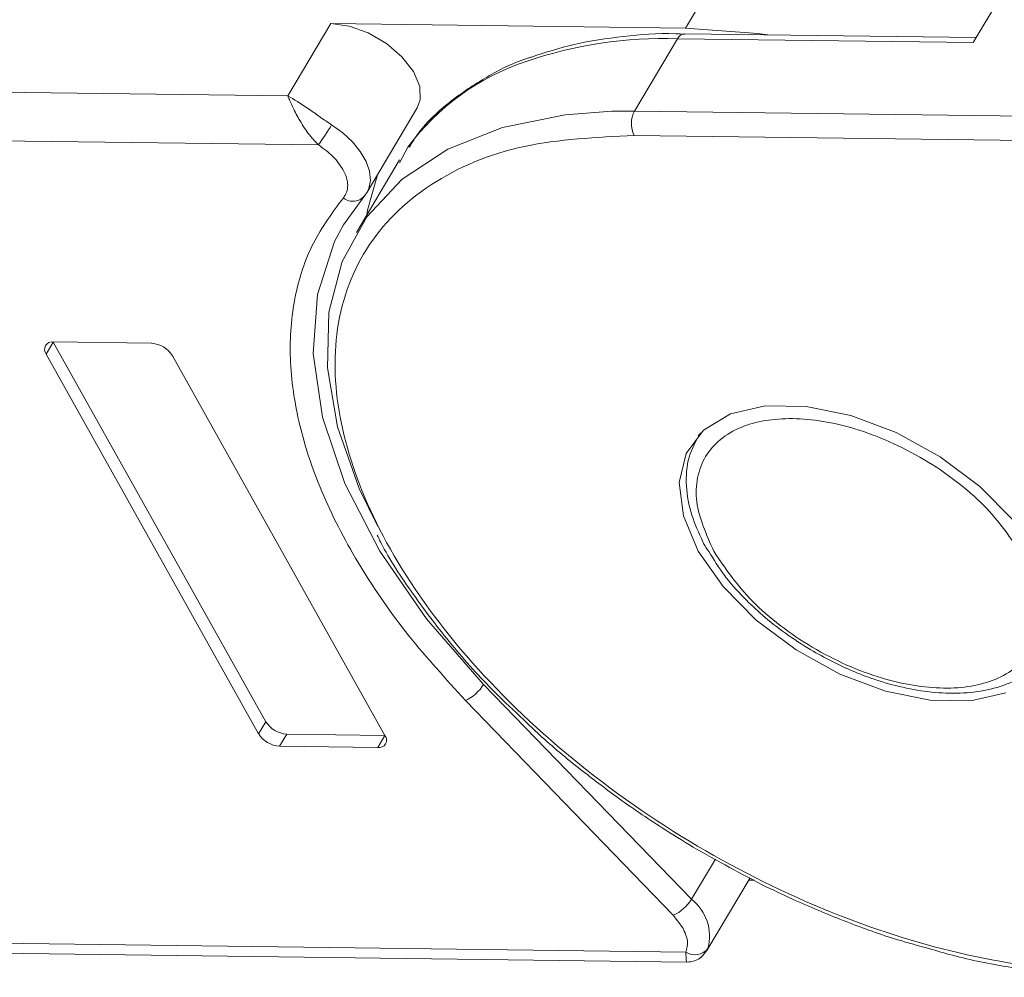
# Model space of a CAD drawing. Header units: millimetres. Extents: x 3117 to 4040, y -135 to 518.
# Tile 24 of 38: x 3604 to 3633, y 410 to 438. Entities that reach past the tile are written whole.
import ezdxf

# ---------------------------------------------------------------- set-up
doc = ezdxf.new("R2010")
doc.units = ezdxf.units.MM

msp = doc.modelspace()

# ---------------------------------------------------------------- linework, layer by layer
at = {"color": 7, "linetype": 'Continuous', "lineweight": 15}
for p, q in [((3631.785, 437.244), (3651.411, 470.22)), ((3624.668, 439.768), (3623.415, 437.663)), ((3613.097, 437.799), (3611.844, 435.695)), ((3623.415, 437.663), (3613.097, 437.799)), ((3621.928, 435.253), (3623.181, 437.358)), ((3623.181, 437.358), (3631.785, 437.244)), ((3631.871, 437.39), (3623.387, 437.501)), ((3611.844, 435.695), (3584.608, 436.054)), ((3614.151, 432.896), (3615.613, 435.351)), ((3621.928, 435.253), (3621.275, 435.248)), ((3655.113, 434.815), (3621.928, 435.253)), ((3584.589, 434.64), (3612.738, 434.268)), ((3621.919, 434.546), (3654.695, 434.114)), ((3615.337, 434.202), (3615.092, 433.747)), ((3615.096, 433.83), (3613.842, 431.722)), ((3613.467, 431.945), (3614.083, 432.801)), ((3614.151, 432.896), (3614.083, 432.801)), ((3604.816, 428.185), (3605.025, 428.535)), ((3607.882, 428.498), (3605.025, 428.536)), ((3605.025, 428.535), (3611.207, 417.492)), ((3604.816, 428.185), (3610.998, 417.141)), ((3614.672, 417.093), (3608.49, 428.136)), ((3623.799, 425.842), (3623.778, 425.808)), ((3623.585, 412.327), (3617.54, 418.577)), ((3617.015, 418.111), (3623.059, 411.86)), ((3610.998, 417.141), (3611.207, 417.492)), ((3611.606, 416.78), (3611.815, 417.13)), ((3611.815, 417.13), (3614.672, 417.093)), ((3614.672, 417.093), (3614.463, 416.742)), ((3611.606, 416.78), (3614.463, 416.742)), ((3624.281, 413.496), (3623.585, 412.327)), ((3624.036, 410.84), (3625.291, 412.948)), ((3625.254, 412.886), (3625.41, 412.884)), ((3623.059, 411.86), (3623.334, 411.497)), ((3623.422, 410.789), (3597.752, 411.128)), ((3598.157, 410.829), (3623.439, 410.496))]:
    msp.add_line(p, q, dxfattribs=at)
at = {"color": 7, "linetype": 'Continuous', "lineweight": 15, "flags": 128}
for points in [[(3613.097, 437.799), (3613.628, 437.726), (3614.184, 437.526), (3614.713, 437.219), (3615.165, 436.832), (3615.498, 436.403), (3615.682, 435.97), (3615.698, 435.576), (3615.613, 435.351)], [(3623.415, 437.663), (3625.52, 437.51), (3625.812, 437.47)], [(3621.275, 435.248), (3619.913, 435.147), (3618.09, 434.775), (3616.498, 434.147), (3615.173, 433.274), (3614.142, 432.177), (3613.427, 430.877), (3613.043, 429.404), (3612.999, 427.788), (3613.295, 426.065), (3613.926, 424.27), (3614.463, 423.168)], [(3613.118, 434.853), (3613.442, 434.618), (3613.725, 434.354), (3613.955, 434.073), (3614.123, 433.786), (3614.223, 433.504), (3614.249, 433.238), (3614.202, 433.001), (3614.151, 432.896)], [(3614.45, 433.397), (3614.166, 432.371), (3614.14, 432.223)], [(3617.54, 418.577), (3615.875, 420.488), (3614.519, 422.452), (3613.504, 424.423), (3612.855, 426.354), (3612.586, 428.199), (3612.705, 429.915), (3613.208, 431.461), (3613.467, 431.945)], [(3632.944, 423.357), (3631.977, 424.334), (3630.822, 425.198), (3629.545, 425.899), (3628.22, 426.396), (3626.925, 426.66), (3625.734, 426.675), (3624.718, 426.442), (3623.934, 425.973), (3623.428, 425.296), (3623.23, 424.449), (3623.352, 423.483), (3623.786, 422.453)], [(3623.786, 422.453), (3624.507, 421.42), (3625.473, 420.443), (3626.629, 419.579), (3627.906, 418.878), (3629.23, 418.381), (3630.526, 418.117), (3631.716, 418.101), (3632.733, 418.335)]]:
    msp.add_lwpolyline(points, dxfattribs=at)
at = {"color": 7, "linetype": 'Continuous', "lineweight": 15}
for centre, radius, start, end in [((3622.8, 424.907), 12.457, 88.2468, 108.8481), ((3623.409, 437.251), 0.251, 94.9347, 154.8594), ((3621.017, 429.989), 7.072, 108.4745, 143.4311), ((3622.606, 434.89), 0.768, 151.8473, 206.6363), ((3605.632, 439.307), 8.711, 324.662, 329.248), ((3613.739, 433.058), 0.43, 229.8655, 323.2292), ((3604.987, 428.32), 0.218, 80.0385, 218.4558), ((3607.837, 427.731), 0.768, 31.8473, 86.6363), ((3616.517, 419.2), 1.198, 294.5482, 328.6554), ((3611.86, 417.897), 0.768, 211.8473, 266.6363), ((3611.651, 417.547), 0.768, 211.8473, 266.6363), ((3614.501, 416.957), 0.218, 260.0385, 38.4558), ((3622.562, 412.95), 1.198, 294.5482, 328.6554), ((3622.737, 411.245), 1.375, 345.4104, 51.9403), ((3623.686, 411.187), 0.478, 236.3841, 322.821)]:
    msp.add_arc(centre, radius, start, end, dxfattribs=at)
for points, knots in [([(3623.393, 437.491), (3623.303, 437.496), (3622.679, 437.526), (3621.593, 437.437), (3620.177, 437.229), (3619.342, 436.957), (3618.938, 436.825)], [0, 0, 0, 0, 0.053668, 0.37317, 0.695859, 1, 1, 1, 1]), ([(3618.938, 436.825), (3618.908, 436.816), (3618.427, 436.676), (3617.611, 436.256), (3616.53, 435.534), (3615.775, 434.839), (3615.465, 434.342), (3615.379, 434.204)], [0, 0, 0, 0, 0.018752, 0.300641, 0.588556, 0.886004, 1, 1, 1, 1]), ([(3611.844, 435.695), (3612.028, 435.588), (3612.313, 435.423), (3612.763, 435.092), (3613.007, 434.927), (3613.118, 434.853)], [0, 0, 0, 0, 0.498413, 0.772928, 1, 1, 1, 1]), ([(3612.738, 434.268), (3612.636, 434.377), (3612.418, 434.609), (3612.165, 435.02), (3611.966, 435.406), (3611.885, 435.598), (3611.844, 435.695)], [0, 0, 0, 0, 0.234359, 0.498216, 0.748481, 1, 1, 1, 1]), ([(3644.03, 415.222), (3643.737, 414.459), (3643.134, 412.89), (3641.022, 411.229), (3638.089, 410.262), (3634.529, 410.145), (3630.714, 410.818), (3626.815, 412.192), (3622.96, 414.236), (3619.376, 416.897), (3616.437, 419.937), (3614.396, 423.047), (3613.279, 426.056), (3613.107, 428.868), (3613.966, 431.345), (3615.863, 433.216), (3618.552, 434.374), (3620.818, 434.49), (3621.919, 434.546)], [0, 0, 0, 0, 0.059999, 0.123424, 0.18833, 0.252487, 0.313812, 0.372871, 0.435345, 0.5, 0.564655, 0.627129, 0.686188, 0.747513, 0.81167, 0.876576, 0.940001, 1, 1, 1, 1]), ([(3613.449, 433.552), (3613.487, 433.473), (3613.565, 433.315), (3613.596, 433.092), (3613.572, 432.888), (3613.498, 432.782), (3613.462, 432.729)], [0, 0, 0, 0, 0.249897, 0.499995, 0.749897, 1, 1, 1, 1]), ([(3613.462, 432.729), (3613.147, 432.305), (3612.507, 431.442), (3611.996, 429.858), (3611.85, 428.073), (3612.13, 426.119), (3612.822, 424.072), (3613.903, 422.011), (3615.288, 420.001), (3616.446, 418.733), (3617.015, 418.111)], [0, 0, 0, 0, 0.11979, 0.243937, 0.371168, 0.5, 0.628832, 0.756063, 0.88021, 1, 1, 1, 1]), ([(3624.235, 422.448), (3624.019, 422.94), (3623.687, 423.697), (3623.736, 424.602), (3623.964, 425.221), (3624.399, 425.721), (3625.179, 426.18), (3626.479, 426.402), (3628.047, 426.143), (3629.357, 425.655), (3630.362, 425.137), (3631.292, 424.502), (3632.363, 423.582), (3632.88, 422.823), (3633.216, 422.329)], [0, 0, 0, 0, 0.119728, 0.18418, 0.25, 0.31582, 0.380272, 0.5, 0.619728, 0.68418, 0.75, 0.81582, 0.880272, 1, 1, 1, 1]), ([(3623.844, 425.893), (3623.719, 425.665), (3623.462, 425.199), (3623.407, 424.366), (3623.547, 423.532), (3623.801, 422.984), (3623.92, 422.727)], [0, 0, 0, 0, 0.252138, 0.516239, 0.773091, 1, 1, 1, 1]), ([(3614.448, 422.919), (3614.483, 422.847), (3614.76, 422.271), (3615.474, 421.196), (3616.579, 419.738), (3617.67, 418.516), (3618.425, 417.812), (3618.708, 417.547)], [0, 0, 0, 0, 0.039214, 0.312134, 0.581082, 0.842515, 1, 1, 1, 1]), ([(3623.92, 422.727), (3623.926, 422.711), (3623.967, 422.61), (3624.041, 422.51), (3624.103, 422.428)], [0, 0, 0, 0, 0.164732, 1, 1, 1, 1]), ([(3633.216, 422.329), (3633.432, 421.837), (3633.764, 421.08), (3633.715, 420.175), (3633.486, 419.555), (3633.052, 419.056), (3632.271, 418.596), (3630.972, 418.375), (3629.404, 418.634), (3628.094, 419.121), (3627.089, 419.64), (3626.159, 420.274), (3625.088, 421.194), (3624.571, 421.954), (3624.235, 422.448)], [0, 0, 0, 0, 0.119728, 0.18418, 0.25, 0.31582, 0.380272, 0.5, 0.619728, 0.68418, 0.75, 0.81582, 0.880272, 1, 1, 1, 1]), ([(3624.103, 422.428), (3624.238, 422.204), (3624.515, 421.745), (3625.066, 421.132), (3625.667, 420.564), (3626.312, 420.049), (3626.805, 419.738), (3627.054, 419.581)], [0, 0, 0, 0, 0.208868, 0.4289093, 0.6015693, 0.7984906, 1, 1, 1, 1]), ([(3627.054, 419.581), (3627.463, 419.358), (3628.036, 419.046), (3628.908, 418.715), (3629.639, 418.498), (3630.482, 418.346), (3631.314, 418.3), (3632.113, 418.38), (3632.858, 418.593), (3633.496, 418.975), (3633.909, 419.323), (3634.021, 419.578), (3634.032, 419.603)], [0, 0, 0, 0, 0.1528429, 0.214227, 0.3146964, 0.4166154, 0.5239145, 0.6341061, 0.7470363, 0.8635013, 0.9865521, 1, 1, 1, 1]), ([(3618.708, 417.547), (3618.859, 417.401), (3619.379, 416.897), (3620.294, 416.146), (3621.484, 415.24), (3622.58, 414.49), (3623.336, 414.028), (3623.639, 413.843)], [0, 0, 0, 0, 0.105515, 0.363439, 0.57616, 0.82994, 1, 1, 1, 1]), ([(3623.639, 413.843), (3624.342, 413.446), (3625.327, 412.889), (3626.823, 412.189), (3628.1, 411.658), (3629.394, 411.191), (3630.194, 410.974), (3630.495, 410.892)], [0, 0, 0, 0, 0.316291, 0.443395, 0.653395, 0.869435, 1, 1, 1, 1]), ([(3623.44, 410.497), (3623.44, 410.505), (3623.441, 410.521), (3623.428, 410.703), (3623.422, 410.789)], [0, 0, 0, 0, 0.529584, 1, 1, 1, 1]), ([(3623.441, 410.496), (3623.529, 410.504), (3623.675, 410.518), (3623.885, 410.64), (3623.976, 410.759), (3624.025, 410.822)], [0, 0, 0, 0, 0.411753, 0.687601, 1, 1, 1, 1]), ([(3630.495, 410.892), (3630.724, 410.825), (3631.502, 410.598), (3632.823, 410.336), (3634.431, 410.133), (3635.533, 410.054), (3636.068, 410.084), (3636.103, 410.086)], [0, 0, 0, 0, 0.1175541, 0.3990338, 0.6869235, 0.9792411, 1, 1, 1, 1])]:
    msp.add_open_spline(points, degree=3, knots=knots, dxfattribs=at)
for points in [[(3612.738, 434.268), (3612.887, 434.161), (3613.185, 433.946), (3613.361, 433.683), (3613.449, 433.552)], [(3623.334, 411.497), (3623.394, 411.366), (3623.512, 411.104), (3623.452, 410.894), (3623.422, 410.789)]]:
    msp.add_open_spline(points, degree=3, dxfattribs=at)

doc.saveas('drawing.dxf')
